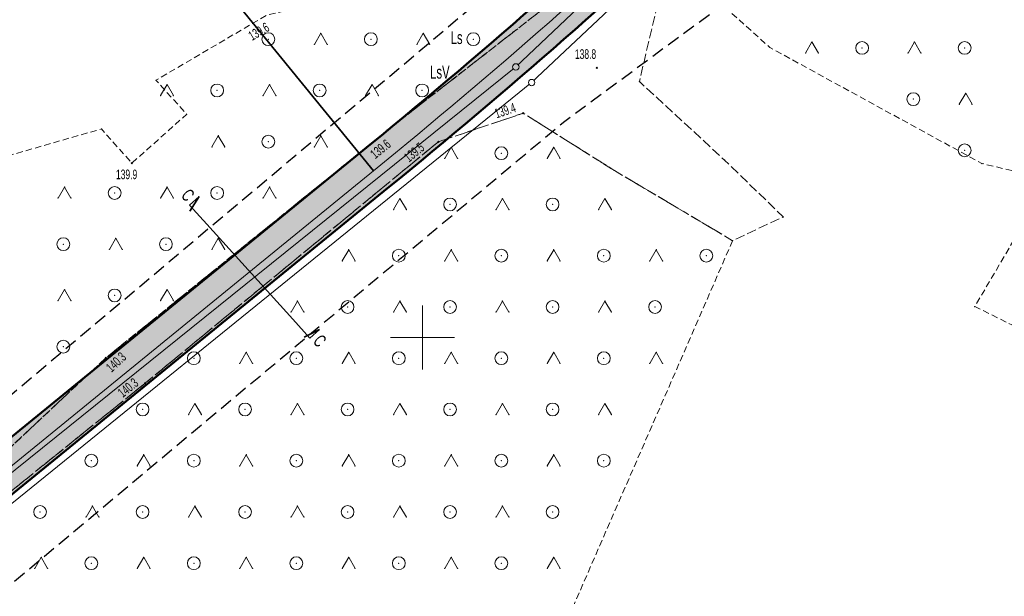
# Model space of a CAD drawing. Extents: x 6456700 to 6518119, y 5963420 to 5980059.
# Tile 247 of 256: x 6512437 to 6512514, y 5967329 to 5967374. Entities that reach past the tile are written whole.
import ezdxf
from ezdxf.enums import TextEntityAlignment as Align

# ---------------------------------------------------------------- set-up
doc = ezdxf.new("R2010")
doc.units = 0
doc.header["$MEASUREMENT"] = 0
doc.set_wipeout_variables(frame=1)
for name, pattern in [('L_0_04', [1.5, 1, -0.5]), ('L_0_52', [1, 0.75, -0.25]), ('L_0_5A', [0.75, 0.5, -0.25])]:
    doc.linetypes.add(name, pattern=pattern)
doc.layers.get('0').update_dxf_attribs({"color": 2, "linetype": 'CONTINUOUS', "lineweight": 5})
for name, color, linetype, lineweight in [('18mm Kreska ciągła', 7, 'CONTINUOUS', 18), ('203_punkt_graniczny', 7, 'CONTINUOUS', 18), ('209_oznaczenie_konturu_klasyfikacyjnego', 96, 'CONTINUOUS', 18), ('210_oznaczenie_konturu_uzytku_gruntowego', 96, 'CONTINUOUS', 18), ('219_dzialka_ewidencyjna', 7, 'CONTINUOUS', 18), ('35mm Ciągła', 7, 'CONTINUOUS', 35), ('50mm Kreska ciągła', 7, 'CONTINUOUS', 50), ('9mm Kreska ciągła', 252, 'CONTINUOUS', 9), ('jezdnia', 7, 'CONTINUOUS', 18), ('pikieta_naturalna', 7, 'CONTINUOUS', 18), ('pikieta_naturalna_Atr2', 7, 'CONTINUOUS', 18), ('siatka_krzyrzy', 7, 'CONTINUOUS', 18), ('teren_zalesiony', 7, 'CONTINUOUS', 18), ('Zakres', 7, 'CONTINUOUS', 18)]:
    doc.layers.add(name, color=color, linetype=linetype, lineweight=lineweight)
doc.styles.get("Standard").update_dxf_attribs({"font": 'txt', "width": 0.75})
doc.styles.add('Znaczniki', font='GOTHIC.TTF', dxfattribs={"width": 0.7})

# ---------------------------------------------------------------- blocks, each defined once
blk = doc.blocks.new('EGPG_S')
at = {"color": 0, "linetype": 'Continuous', "lineweight": 18}
blk.add_wipeout([(0, -0.5), (0.25, -0.43), (0.43, -0.25), (0.5, 0), (0.43, 0.25), (0.25, 0.43), (0, 0.5), (-0.25, 0.43), (-0.43, 0.25), (-0.5, 0), (-0.43, -0.25), (-0.25, -0.43)], dxfattribs=at)
blk.add_circle((0, 0), 0.5, dxfattribs=at)
blk = doc.blocks.new('mdcp_nowa')
at = {"layer": 'pikieta_naturalna', "linetype": 'Continuous', "lineweight": 18}
for points in [[(6495213.61, 5983820.995, 1), (6495213.61, 5983821.085, 1)], [(6495207.87, 5983817.455, 1), (6495207.87, 5983817.545, 1)], [(6495197.26, 5983816.125, 1), (6495197.26, 5983816.215, 1)], [(6495201.24, 5983815.225, 1), (6495201.24, 5983815.315, 1)], [(6495177.32, 5983813.555, 1), (6495177.32, 5983813.645, 1)], [(6495175.29, 5983798.355, 1), (6495175.29, 5983798.445, 1)], [(6495178.34, 5983796.365, 1), (6495178.34, 5983796.455, 1)]]:
    blk.add_hatch(color=18, dxfattribs=at).paths.add_polyline_path(points)
at = {"layer": '203_punkt_graniczny'}
for p in [(6495207.29, 5983821.11), (6495208.52, 5983819.89)]:
    blk.add_point(p, dxfattribs=at)
at = {"layer": '219_dzialka_ewidencyjna', "color": 3, "linetype": 'Continuous', "lineweight": 18, "flags": 128}
for points in [[(6495138.54, 5983714.78), (6495152.31, 5983776.9), (6495207.29, 5983821.11), (6495276.75, 5983886.9), (6495292.094, 5983926.484)], [(6495140.62, 5983714.82), (6495154.08, 5983775.81), (6495208.52, 5983819.89), (6495278.64, 5983885.86), (6495294.237, 5983926.265)]]:
    blk.add_lwpolyline(points, dxfattribs=at)
at = {"layer": 'jezdnia', "color": 7, "linetype": 'L_0_52', "lineweight": 18, "flags": 128}
blk.add_lwpolyline([(6495195.83, 5982978.97), (6495200.77, 5982990.52), (6495203.76, 5983005.28), (6495200.35, 5983025.82), (6495193.24, 5983036.29), (6495189.14, 5983049.6), (6495185.12, 5983067.8), (6495183.17, 5983077.08), (6495178.19, 5983089.73), (6495174.64, 5983098.86), (6495168.43, 5983115.09), (6495161.55, 5983133.83), (6495154.76, 5983147.58), (6495144.33, 5983166.27), (6495135.54, 5983182.13), (6495131.43, 5983212.99), (6495131.68, 5983233.26), (6495131.46, 5983243.99), (6495128.32, 5983280.81), (6495127.29, 5983298.52), (6495124.19, 5983336.19), (6495123.5, 5983344), (6495121.28, 5983367.92), (6495119.64, 5983396.13), (6495116.73, 5983412.76), (6495117.19, 5983441.35), (6495116.43, 5983457.42), (6495115.48, 5983476.53), (6495115.11, 5983482.62), (6495112.3, 5983484.4), (6495091.45, 5983481.81), (6495091.37, 5983484.19), (6495109.96, 5983486.92), (6495113.25, 5983490.41), (6495113.24, 5983503.43), (6495112.69, 5983521.82), (6495113.13, 5983545.8), (6495113.51, 5983566.95), (6495116.02, 5983585), (6495118.4, 5983609.28), (6495123.42, 5983650.06), (6495131.2, 5983686.54), (6495140.07, 5983719.72), (6495146.41, 5983753.33), (6495149.05, 5983763.24), (6495154.18, 5983776.85), (6495160.67, 5983784.68), (6495175.29, 5983798.4), (6495197.26, 5983816.17), (6495217.4, 5983831.86), (6495238.65, 5983846.53), (6495263.72, 5983869.02), (6495276.39, 5983884.8), (6495285.32, 5983901), (6495289.2, 5983910.41), (6495292.89, 5983924.2), (6495294.78, 5983930.12), (6495299.2, 5983944.93), (6495304.61, 5983964.52), (6495307.5, 5983979.46), (6495307.59, 5983992.22), (6495306.46, 5984009.09), (6495305.69, 5984028.3), (6495305.67, 5984038.17), (6495300.99, 5984057.07), (6495297.28, 5984082.3), (6495291.79, 5984107.54), (6495288.36, 5984130.45), (6495280.64, 5984151.56), (6495274.64, 5984171.22), (6495270.98, 5984181.26), (6495273.99, 5984181.03), (6495276.87, 5984171.8), (6495283.5, 5984152.14), (6495291.35, 5984131.82), (6495294.78, 5984110.77), (6495299.68, 5984081.31), (6495303.27, 5984060.79), (6495332.62, 5984062.58), (6495350.78, 5984065.69), (6495352.73, 5984070.57), (6495357.63, 5984062.1), (6495352.37, 5984062.87), (6495334.16, 5984059.86), (6495303.89, 5984056.79), (6495307.64, 5984045.46), (6495309.06, 5984037.47), (6495310.62, 5984029.01), (6495312.95, 5983997.49), (6495310.44, 5983991.82), (6495310.09, 5983979.31), (6495307.08, 5983963.82), (6495301.68, 5983944.67), (6495295.97, 5983923.79), (6495292.77, 5983913.71), (6495290.13, 5983906.38), (6495284.32, 5983893.37), (6495278.05, 5983883.04), (6495264.46, 5983865.44), (6495239.09, 5983842.69), (6495219.23, 5983829.73), (6495216.93, 5983819.97), (6495223.58, 5983813.84), (6495228.16, 5983809.41), (6495224.21, 5983807.55), (6495214.94, 5983813.05), (6495207.87, 5983817.5), (6495201.24, 5983815.27), (6495178.34, 5983796.41), (6495165.6, 5983786.15), (6495159.73, 5983777.73), (6495154.77, 5983771.17), (6495151.16, 5983759.97), (6495150.26, 5983749.93), (6495142.6, 5983719.51), (6495134.42, 5983684.95), (6495127.4, 5983650.76), (6495120.08, 5983602.2), (6495117.42, 5983578.29), (6495115.94, 5983567.9), (6495115.38, 5983544.13), (6495115.07, 5983520.98), (6495115.65, 5983504.52), (6495116.24, 5983490.91), (6495120.25, 5983487.29), (6495126.33, 5983487.84), (6495143.65, 5983489.58), (6495144.46, 5983486.94), (6495127.88, 5983485.15), (6495121.64, 5983482.36), (6495118.37, 5983476.22), (6495119.55, 5983458.22), (6495119.45, 5983441.1), (6495120.18, 5983413.18), (6495121.99, 5983405.13), (6495126.07, 5983403.29), (6495130.48, 5983403.23), (6495129.73, 5983399.77), (6495124.35, 5983396.96), (6495123.73, 5983368.04), (6495126.63, 5983336.2), (6495129.59, 5983298.85), (6495131.1, 5983280.79), (6495133, 5983262.8), (6495134.25, 5983243.51), (6495134.8, 5983233.03), (6495133.67, 5983213.6), (6495138.07, 5983181.73), (6495146.27, 5983167.62), (6495157.18, 5983147.99), (6495163.68, 5983134.39), (6495170.96, 5983115.51), (6495175.46, 5983104.48), (6495181.17, 5983100.74), (6495199.93, 5983101.55), (6495199.17, 5983099.07), (6495182.34, 5983097.53), (6495180.35, 5983094.32), (6495185.39, 5983081.2), (6495192.07, 5983052.44), (6495195.58, 5983038.04), (6495198.53, 5983033.23), (6495203.76, 5983025.83), (6495206.13, 5983003.89), (6495202.54, 5982989.27), (6495201.18, 5982984.38), (6495199.22, 5982977.33), (6495199.31, 5982965.37), (6495200.17, 5982948.62), (6495203.01, 5982926.24), (6495205.43, 5982907.13), (6495210.02, 5982873.53), (6495214.31, 5982847.66), (6495217.75, 5982836.69), (6495222.16, 5982822), (6495228.36, 5982806.97), (6495230.37, 5982804.25), (6495235.28, 5982800.03), (6495240.12, 5982797.03), (6495226.36, 5982801.25), (6495225.42, 5982799.59), (6495224.16, 5982791.52), (6495222.71, 5982778.54), (6495222.21, 5982760.62), (6495221.26, 5982748.78), (6495217.72, 5982722.5), (6495220.89, 5982699.43), (6495222.63, 5982688.01), (6495226.82, 5982681.43), (6495232.44, 5982678.09), (6495238.57, 5982677.74), (6495238.58, 5982674.2), (6495234.94, 5982674.18), (6495222.7, 5982675.95), (6495211.13, 5982675.67), (6495203.44, 5982672.24), (6495190.56, 5982660.85), (6495183.64, 5982651.87), (6495180.18, 5982645.51), (6495176.56, 5982638.14), (6495173.06, 5982629.9), (6495169.79, 5982622.28), (6495168.95, 5982621.1), (6495167.1, 5982622.09), (6495169.54, 5982629.99), (6495175.88, 5982643.52), (6495181.21, 5982652.88), (6495188.25, 5982661.9), (6495200.25, 5982673.34), (6495211.64, 5982680.53), (6495218.14, 5982692.06), (6495218.39, 5982699.72), (6495215.1, 5982723.62), (6495216.08, 5982729.8), (6495218.41, 5982743.49), (6495220.09, 5982761.04), (6495220.41, 5982779.3), (6495221.74, 5982791.03), (6495222.5, 5982799.07), (6495220.92, 5982803.86), (6495210.51, 5982812.59), (6495206.38, 5982817.94), (6495202.5, 5982823.86), (6495197.41, 5982834.99), (6495191.07, 5982840.79), (6495178.96, 5982851.25), (6495180.72, 5982852.83), (6495192.33, 5982842.82), (6495193.9, 5982841.49), (6495196.29, 5982839.47), (6495200.7, 5982838.43), (6495206.86, 5982825.62), (6495210.11, 5982820.87), (6495214.26, 5982814.71), (6495221.36, 5982809.09), (6495224.36, 5982806.84), (6495223.38, 5982810.9), (6495218.5, 5982823.84), (6495214.57, 5982836.22), (6495211.53, 5982847.15), (6495206.8, 5982872.08), (6495202.64, 5982906.51), (6495199.04, 5982926.21), (6495196.67, 5982948.55), (6495195.68, 5982964.58)], close=True, dxfattribs=at)
at = {"layer": 'jezdnia'}
for p in [(6495216.93, 5983819.97), (6495207.87, 5983817.5), (6495197.26, 5983816.17), (6495201.24, 5983815.27), (6495223.58, 5983813.84), (6495214.94, 5983813.05), (6495228.16, 5983809.41), (6495224.21, 5983807.55), (6495175.29, 5983798.4), (6495178.34, 5983796.41)]:
    blk.add_point(p, dxfattribs=at)
at = {"layer": 'pikieta_naturalna', "color": 7, "linetype": 'Continuous', "lineweight": 18}
for centre in [(6495213.61, 5983821.04), (6495207.87, 5983817.5), (6495197.26, 5983816.17), (6495201.24, 5983815.27), (6495177.32, 5983813.6), (6495175.29, 5983798.4), (6495178.34, 5983796.41)]:
    blk.add_circle(centre, 0.045, dxfattribs=at)
at = {"layer": 'pikieta_naturalna'}
for p in [(6495213.61, 5983821.04), (6495207.87, 5983817.5), (6495197.26, 5983816.17), (6495201.24, 5983815.27), (6495177.32, 5983813.6), (6495175.29, 5983798.4), (6495178.34, 5983796.41)]:
    blk.add_point(p, dxfattribs=at)
at = {"layer": 'siatka_krzyrzy', "linetype": 'Continuous', "lineweight": 18, "flags": 128}
for points in [[(6495200, 5983797.5), (6495200, 5983802.5)], [(6495197.5, 5983800), (6495202.5, 5983800)]]:
    blk.add_lwpolyline(points, dxfattribs=at)
at = {"layer": 'teren_zalesiony', "color": 7, "linetype": 'L_0_5A', "lineweight": 18, "flags": 128}
for points in [[(6495290.13, 5983906.38), (6495294.88, 5983913.69), (6495303.84, 5983944.18), (6495309.42, 5983961.52), (6495315.18, 5983978.53), (6495314.78, 5983991.53), (6495312.95, 5983997.49), (6495310.62, 5984029.01), (6495312.03, 5984037.68), (6495307.64, 5984045.46), (6495303.89, 5984056.79), (6495334.16, 5984059.86), (6495352.37, 5984062.87), (6495357.63, 5984062.1), (6495334.25, 5983938.86), (6495311.94, 5983878.1), (6495284.53, 5983847.65), (6495262.9, 5983817.95), (6495257.03, 5983795.51), (6495243.11, 5983802.41), (6495248.94, 5983812.34), (6495243.67, 5983813.57), (6495227.11, 5983822.63), (6495219.23, 5983829.73), (6495239.09, 5983842.69), (6495264.46, 5983865.44), (6495278.05, 5983883.04), (6495284.32, 5983893.37)], [(6495091.37, 5983484.19), (6495086.18, 5983506.1), (6495084.89, 5983526.01), (6495107.33, 5983728.35), (6495127.82, 5983771.52), (6495138.38, 5983790.26), (6495151.08, 5983809.39), (6495174.94, 5983816.27), (6495177.32, 5983813.6), (6495181.6, 5983817.42), (6495179.2, 5983820.07), (6495187.87, 5983825.17), (6495217.4, 5983831.86), (6495197.26, 5983816.17), (6495175.29, 5983798.4), (6495160.67, 5983784.68), (6495154.18, 5983776.85), (6495149.95, 5983769.63), (6495149.05, 5983763.24), (6495146.41, 5983753.33), (6495140.07, 5983719.72), (6495131.2, 5983686.54), (6495123.42, 5983650.06), (6495118.4, 5983609.28), (6495116.02, 5983585), (6495113.51, 5983566.95), (6495113.13, 5983545.8), (6495112.69, 5983521.82), (6495113.24, 5983503.43), (6495113.25, 5983490.41), (6495109.96, 5983486.92)], [(6495126.33, 5983487.84), (6495120.25, 5983487.29), (6495116.24, 5983490.91), (6495115.65, 5983504.52), (6495115.07, 5983520.98), (6495115.38, 5983544.13), (6495115.94, 5983567.9), (6495117.42, 5983578.29), (6495120.08, 5983602.2), (6495127.4, 5983650.76), (6495134.42, 5983684.95), (6495142.6, 5983719.51), (6495150.26, 5983749.93), (6495151.16, 5983759.97), (6495156.38, 5983769.03), (6495159.73, 5983777.73), (6495165.6, 5983786.15), (6495178.34, 5983796.41), (6495201.24, 5983815.27), (6495207.87, 5983817.5), (6495214.94, 5983813.05), (6495224.21, 5983807.55), (6495206.66, 5983767.28), (6495174.96, 5983687.08), (6495148.49, 5983563.77), (6495147.97, 5983534.63), (6495143.65, 5983489.58)]]:
    blk.add_lwpolyline(points, close=True, dxfattribs=at)
at = {"layer": 'teren_zalesiony', "color": 7, "linetype": 'Continuous', "lineweight": 18, "flags": 128}
for points in [[(6495191.563, 5983822.873), (6495192.063, 5983823.739)], [(6495192.063, 5983823.739), (6495192.563, 5983822.873)], [(6495199.563, 5983822.873), (6495200.063, 5983823.739)], [(6495200.063, 5983823.739), (6495200.563, 5983822.873)], [(6495229.903, 5983822.193), (6495230.403, 5983823.059)], [(6495230.403, 5983823.059), (6495230.903, 5983822.193)], [(6495237.903, 5983822.193), (6495238.403, 5983823.059)], [(6495238.403, 5983823.059), (6495238.903, 5983822.193)], [(6495179.563, 5983818.873), (6495180.063, 5983819.739)], [(6495180.063, 5983819.739), (6495180.563, 5983818.873)], [(6495187.563, 5983818.873), (6495188.063, 5983819.739)], [(6495188.063, 5983819.739), (6495188.563, 5983818.873)], [(6495195.563, 5983818.873), (6495196.063, 5983819.739)], [(6495196.063, 5983819.739), (6495196.563, 5983818.873)], [(6495241.903, 5983818.193), (6495242.403, 5983819.059)], [(6495242.403, 5983819.059), (6495242.903, 5983818.193)], [(6495183.563, 5983814.873), (6495184.063, 5983815.739)], [(6495184.063, 5983815.739), (6495184.563, 5983814.873)], [(6495191.563, 5983814.873), (6495192.063, 5983815.739)], [(6495192.063, 5983815.739), (6495192.563, 5983814.873)], [(6495201.743, 5983813.973), (6495202.243, 5983814.839)], [(6495202.243, 5983814.839), (6495202.743, 5983813.973)], [(6495209.743, 5983813.973), (6495210.243, 5983814.839)], [(6495210.243, 5983814.839), (6495210.743, 5983813.973)], [(6495171.563, 5983810.873), (6495172.063, 5983811.739)], [(6495172.063, 5983811.739), (6495172.563, 5983810.873)], [(6495179.563, 5983810.873), (6495180.063, 5983811.739)], [(6495180.063, 5983811.739), (6495180.563, 5983810.873)], [(6495187.563, 5983810.873), (6495188.063, 5983811.739)], [(6495188.063, 5983811.739), (6495188.563, 5983810.873)], [(6495197.743, 5983809.973), (6495198.243, 5983810.839)], [(6495198.243, 5983810.839), (6495198.743, 5983809.973)], [(6495205.743, 5983809.973), (6495206.243, 5983810.839)], [(6495206.243, 5983810.839), (6495206.743, 5983809.973)], [(6495213.743, 5983809.973), (6495214.243, 5983810.839)], [(6495214.243, 5983810.839), (6495214.743, 5983809.973)], [(6495175.563, 5983806.873), (6495176.063, 5983807.739)], [(6495176.063, 5983807.739), (6495176.563, 5983806.873)], [(6495183.563, 5983806.873), (6495184.063, 5983807.739)], [(6495184.063, 5983807.739), (6495184.563, 5983806.873)], [(6495193.743, 5983805.973), (6495194.243, 5983806.839)], [(6495194.243, 5983806.839), (6495194.743, 5983805.973)], [(6495201.743, 5983805.973), (6495202.243, 5983806.839)], [(6495202.243, 5983806.839), (6495202.743, 5983805.973)], [(6495209.743, 5983805.973), (6495210.243, 5983806.839)], [(6495210.243, 5983806.839), (6495210.743, 5983805.973)], [(6495217.743, 5983805.973), (6495218.243, 5983806.839)], [(6495218.243, 5983806.839), (6495218.743, 5983805.973)], [(6495171.563, 5983802.873), (6495172.063, 5983803.739)], [(6495172.063, 5983803.739), (6495172.563, 5983802.873)], [(6495179.563, 5983802.873), (6495180.063, 5983803.739)], [(6495180.063, 5983803.739), (6495180.563, 5983802.873)], [(6495189.743, 5983801.973), (6495190.243, 5983802.839)], [(6495190.243, 5983802.839), (6495190.743, 5983801.973)], [(6495197.743, 5983801.973), (6495198.243, 5983802.839)], [(6495198.243, 5983802.839), (6495198.743, 5983801.973)], [(6495205.743, 5983801.973), (6495206.243, 5983802.839)], [(6495206.243, 5983802.839), (6495206.743, 5983801.973)], [(6495213.743, 5983801.973), (6495214.243, 5983802.839)], [(6495214.243, 5983802.839), (6495214.743, 5983801.973)], [(6495185.743, 5983797.973), (6495186.243, 5983798.839)], [(6495186.243, 5983798.839), (6495186.743, 5983797.973)], [(6495193.743, 5983797.973), (6495194.243, 5983798.839)], [(6495194.243, 5983798.839), (6495194.743, 5983797.973)], [(6495201.743, 5983797.973), (6495202.243, 5983798.839)], [(6495202.243, 5983798.839), (6495202.743, 5983797.973)], [(6495209.743, 5983797.973), (6495210.243, 5983798.839)], [(6495210.243, 5983798.839), (6495210.743, 5983797.973)], [(6495217.743, 5983797.973), (6495218.243, 5983798.839)], [(6495218.243, 5983798.839), (6495218.743, 5983797.973)], [(6495181.743, 5983793.973), (6495182.243, 5983794.839)], [(6495182.243, 5983794.839), (6495182.743, 5983793.973)], [(6495189.743, 5983793.973), (6495190.243, 5983794.839)], [(6495190.243, 5983794.839), (6495190.743, 5983793.973)], [(6495197.743, 5983793.973), (6495198.243, 5983794.839)], [(6495198.243, 5983794.839), (6495198.743, 5983793.973)], [(6495205.743, 5983793.973), (6495206.243, 5983794.839)], [(6495206.243, 5983794.839), (6495206.743, 5983793.973)], [(6495213.743, 5983793.973), (6495214.243, 5983794.839)], [(6495214.243, 5983794.839), (6495214.743, 5983793.973)], [(6495177.743, 5983789.973), (6495178.243, 5983790.839)], [(6495178.243, 5983790.839), (6495178.743, 5983789.973)], [(6495185.743, 5983789.973), (6495186.243, 5983790.839)], [(6495186.243, 5983790.839), (6495186.743, 5983789.973)], [(6495193.743, 5983789.973), (6495194.243, 5983790.839)], [(6495194.243, 5983790.839), (6495194.743, 5983789.973)], [(6495201.743, 5983789.973), (6495202.243, 5983790.839)], [(6495202.243, 5983790.839), (6495202.743, 5983789.973)], [(6495209.743, 5983789.973), (6495210.243, 5983790.839)], [(6495210.243, 5983790.839), (6495210.743, 5983789.973)], [(6495173.743, 5983785.973), (6495174.243, 5983786.839)], [(6495174.243, 5983786.839), (6495174.743, 5983785.973)], [(6495181.743, 5983785.973), (6495182.243, 5983786.839)], [(6495182.243, 5983786.839), (6495182.743, 5983785.973)], [(6495189.743, 5983785.973), (6495190.243, 5983786.839)], [(6495190.243, 5983786.839), (6495190.743, 5983785.973)], [(6495197.743, 5983785.973), (6495198.243, 5983786.839)], [(6495198.243, 5983786.839), (6495198.743, 5983785.973)], [(6495205.743, 5983785.973), (6495206.243, 5983786.839)], [(6495206.243, 5983786.839), (6495206.743, 5983785.973)], [(6495169.743, 5983781.973), (6495170.243, 5983782.839)], [(6495170.243, 5983782.839), (6495170.743, 5983781.973)], [(6495177.743, 5983781.973), (6495178.243, 5983782.839)], [(6495178.243, 5983782.839), (6495178.743, 5983781.973)], [(6495185.743, 5983781.973), (6495186.243, 5983782.839)], [(6495186.243, 5983782.839), (6495186.743, 5983781.973)], [(6495193.743, 5983781.973), (6495194.243, 5983782.839)], [(6495194.243, 5983782.839), (6495194.743, 5983781.973)], [(6495201.743, 5983781.973), (6495202.243, 5983782.839)], [(6495202.243, 5983782.839), (6495202.743, 5983781.973)], [(6495209.743, 5983781.973), (6495210.243, 5983782.839)], [(6495210.243, 5983782.839), (6495210.743, 5983781.973)]]:
    blk.add_lwpolyline(points, dxfattribs=at)
at = {"layer": 'teren_zalesiony', "color": 7, "linetype": 'Continuous', "lineweight": 18}
for centre in [(6495187.976, 5983823.276), (6495195.976, 5983823.276), (6495203.976, 5983823.276), (6495234.316, 5983822.596), (6495242.316, 5983822.596), (6495183.976, 5983819.276), (6495191.976, 5983819.276), (6495199.976, 5983819.276), (6495238.316, 5983818.596), (6495187.976, 5983815.276), (6495206.156, 5983814.376), (6495242.316, 5983814.596), (6495175.976, 5983811.276), (6495183.976, 5983811.276), (6495202.156, 5983810.376), (6495210.156, 5983810.376), (6495171.976, 5983807.276), (6495179.976, 5983807.276), (6495198.156, 5983806.376), (6495206.156, 5983806.376), (6495214.156, 5983806.376), (6495222.156, 5983806.376), (6495175.976, 5983803.276), (6495194.156, 5983802.376), (6495202.156, 5983802.376), (6495210.156, 5983802.376), (6495218.156, 5983802.376), (6495171.976, 5983799.276), (6495182.156, 5983798.376), (6495190.156, 5983798.376), (6495198.156, 5983798.376), (6495206.156, 5983798.376), (6495214.156, 5983798.376), (6495178.156, 5983794.376), (6495186.156, 5983794.376), (6495194.156, 5983794.376), (6495202.156, 5983794.376), (6495210.156, 5983794.376), (6495174.156, 5983790.376), (6495182.156, 5983790.376), (6495190.156, 5983790.376), (6495198.156, 5983790.376), (6495206.156, 5983790.376), (6495214.156, 5983790.376), (6495170.156, 5983786.376), (6495178.156, 5983786.376), (6495186.156, 5983786.376), (6495194.156, 5983786.376), (6495202.156, 5983786.376), (6495210.156, 5983786.376), (6495174.156, 5983782.376), (6495182.156, 5983782.376), (6495190.156, 5983782.376), (6495198.156, 5983782.376), (6495206.156, 5983782.376)]:
    blk.add_circle(centre, 0.5, dxfattribs=at)
at = {"layer": 'teren_zalesiony'}
for p in [(6495192.063, 5983823.739), (6495192.063, 5983823.739), (6495200.063, 5983823.739), (6495200.063, 5983823.739), (6495187.976, 5983823.276), (6495191.563, 5983822.873), (6495192.563, 5983822.873), (6495195.976, 5983823.276), (6495199.563, 5983822.873), (6495200.563, 5983822.873), (6495203.976, 5983823.276), (6495230.403, 5983823.059), (6495230.403, 5983823.059), (6495238.403, 5983823.059), (6495238.403, 5983823.059), (6495227.11, 5983822.63), (6495229.903, 5983822.193), (6495230.903, 5983822.193), (6495234.316, 5983822.596), (6495237.903, 5983822.193), (6495238.903, 5983822.193), (6495242.316, 5983822.596), (6495179.2, 5983820.07), (6495180.063, 5983819.739), (6495180.063, 5983819.739), (6495188.063, 5983819.739), (6495188.063, 5983819.739), (6495196.063, 5983819.739), (6495196.063, 5983819.739), (6495183.976, 5983819.276), (6495191.976, 5983819.276), (6495199.976, 5983819.276), (6495242.403, 5983819.059), (6495242.403, 5983819.059), (6495179.563, 5983818.873), (6495180.563, 5983818.873), (6495187.563, 5983818.873), (6495188.563, 5983818.873), (6495195.563, 5983818.873), (6495196.563, 5983818.873), (6495238.316, 5983818.596), (6495241.903, 5983818.193), (6495242.903, 5983818.193), (6495181.6, 5983817.42), (6495207.87, 5983817.5), (6495174.94, 5983816.27), (6495197.26, 5983816.17), (6495184.063, 5983815.739), (6495184.063, 5983815.739), (6495187.976, 5983815.276), (6495192.063, 5983815.739), (6495192.063, 5983815.739), (6495201.24, 5983815.27), (6495183.563, 5983814.873), (6495184.563, 5983814.873), (6495191.563, 5983814.873), (6495192.563, 5983814.873), (6495202.243, 5983814.839), (6495202.243, 5983814.839), (6495206.156, 5983814.376), (6495210.243, 5983814.839), (6495210.243, 5983814.839), (6495242.316, 5983814.596), (6495177.32, 5983813.6), (6495201.743, 5983813.973), (6495202.743, 5983813.973), (6495209.743, 5983813.973), (6495210.743, 5983813.973), (6495214.94, 5983813.05), (6495243.67, 5983813.57), (6495172.063, 5983811.739), (6495172.063, 5983811.739), (6495175.976, 5983811.276), (6495180.063, 5983811.739), (6495180.063, 5983811.739), (6495183.976, 5983811.276), (6495188.063, 5983811.739), (6495188.063, 5983811.739), (6495171.563, 5983810.873), (6495172.563, 5983810.873), (6495179.563, 5983810.873), (6495180.563, 5983810.873), (6495187.563, 5983810.873), (6495188.563, 5983810.873), (6495198.243, 5983810.839), (6495198.243, 5983810.839), (6495206.243, 5983810.839), (6495206.243, 5983810.839), (6495214.243, 5983810.839), (6495214.243, 5983810.839), (6495197.743, 5983809.973), (6495198.743, 5983809.973), (6495202.156, 5983810.376), (6495205.743, 5983809.973), (6495206.743, 5983809.973), (6495210.156, 5983810.376), (6495213.743, 5983809.973), (6495214.743, 5983809.973), (6495176.063, 5983807.739), (6495176.063, 5983807.739), (6495184.063, 5983807.739), (6495184.063, 5983807.739), (6495224.21, 5983807.55), (6495171.976, 5983807.276), (6495175.563, 5983806.873), (6495176.563, 5983806.873), (6495179.976, 5983807.276), (6495183.563, 5983806.873), (6495184.563, 5983806.873), (6495194.243, 5983806.839), (6495194.243, 5983806.839), (6495202.243, 5983806.839), (6495202.243, 5983806.839), (6495210.243, 5983806.839), (6495210.243, 5983806.839), (6495218.243, 5983806.839), (6495218.243, 5983806.839), (6495193.743, 5983805.973), (6495194.743, 5983805.973), (6495198.156, 5983806.376), (6495201.743, 5983805.973), (6495202.743, 5983805.973), (6495206.156, 5983806.376), (6495209.743, 5983805.973), (6495210.743, 5983805.973), (6495214.156, 5983806.376), (6495217.743, 5983805.973), (6495218.743, 5983805.973), (6495222.156, 5983806.376), (6495172.063, 5983803.739), (6495172.063, 5983803.739), (6495180.063, 5983803.739), (6495180.063, 5983803.739), (6495171.563, 5983802.873), (6495172.563, 5983802.873), (6495175.976, 5983803.276), (6495179.563, 5983802.873), (6495180.563, 5983802.873), (6495190.243, 5983802.839), (6495190.243, 5983802.839), (6495198.243, 5983802.839), (6495198.243, 5983802.839), (6495206.243, 5983802.839), (6495206.243, 5983802.839), (6495214.243, 5983802.839), (6495214.243, 5983802.839), (6495194.156, 5983802.376), (6495202.156, 5983802.376), (6495210.156, 5983802.376), (6495218.156, 5983802.376), (6495243.11, 5983802.41), (6495189.743, 5983801.973), (6495190.743, 5983801.973), (6495197.743, 5983801.973), (6495198.743, 5983801.973), (6495205.743, 5983801.973), (6495206.743, 5983801.973), (6495213.743, 5983801.973), (6495214.743, 5983801.973), (6495171.976, 5983799.276), (6495175.29, 5983798.4), (6495182.156, 5983798.376), (6495186.243, 5983798.839), (6495186.243, 5983798.839), (6495190.156, 5983798.376), (6495194.243, 5983798.839), (6495194.243, 5983798.839), (6495198.156, 5983798.376), (6495202.243, 5983798.839), (6495202.243, 5983798.839), (6495206.156, 5983798.376), (6495210.243, 5983798.839), (6495210.243, 5983798.839), (6495214.156, 5983798.376), (6495218.243, 5983798.839), (6495218.243, 5983798.839), (6495185.743, 5983797.973), (6495186.743, 5983797.973), (6495193.743, 5983797.973), (6495194.743, 5983797.973), (6495201.743, 5983797.973), (6495202.743, 5983797.973), (6495209.743, 5983797.973), (6495210.743, 5983797.973), (6495217.743, 5983797.973), (6495218.743, 5983797.973), (6495178.34, 5983796.41), (6495178.156, 5983794.376), (6495182.243, 5983794.839), (6495182.243, 5983794.839), (6495186.156, 5983794.376), (6495190.243, 5983794.839), (6495190.243, 5983794.839), (6495194.156, 5983794.376), (6495198.243, 5983794.839), (6495198.243, 5983794.839), (6495202.156, 5983794.376), (6495206.243, 5983794.839), (6495206.243, 5983794.839), (6495210.156, 5983794.376), (6495214.243, 5983794.839), (6495214.243, 5983794.839), (6495181.743, 5983793.973), (6495182.743, 5983793.973), (6495189.743, 5983793.973), (6495190.743, 5983793.973), (6495197.743, 5983793.973), (6495198.743, 5983793.973), (6495205.743, 5983793.973), (6495206.743, 5983793.973), (6495213.743, 5983793.973), (6495214.743, 5983793.973), (6495178.243, 5983790.839), (6495178.243, 5983790.839), (6495186.243, 5983790.839), (6495186.243, 5983790.839), (6495194.243, 5983790.839), (6495194.243, 5983790.839), (6495202.243, 5983790.839), (6495202.243, 5983790.839), (6495210.243, 5983790.839), (6495210.243, 5983790.839), (6495174.156, 5983790.376), (6495177.743, 5983789.973), (6495178.743, 5983789.973), (6495182.156, 5983790.376), (6495185.743, 5983789.973), (6495186.743, 5983789.973), (6495190.156, 5983790.376), (6495193.743, 5983789.973), (6495194.743, 5983789.973), (6495198.156, 5983790.376), (6495201.743, 5983789.973), (6495202.743, 5983789.973), (6495206.156, 5983790.376), (6495209.743, 5983789.973), (6495210.743, 5983789.973), (6495214.156, 5983790.376), (6495174.243, 5983786.839), (6495174.243, 5983786.839), (6495182.243, 5983786.839), (6495182.243, 5983786.839), (6495190.243, 5983786.839), (6495190.243, 5983786.839), (6495198.243, 5983786.839), (6495198.243, 5983786.839), (6495206.243, 5983786.839), (6495206.243, 5983786.839), (6495170.156, 5983786.376), (6495173.743, 5983785.973), (6495174.743, 5983785.973), (6495178.156, 5983786.376), (6495181.743, 5983785.973), (6495182.743, 5983785.973), (6495186.156, 5983786.376), (6495189.743, 5983785.973), (6495190.743, 5983785.973), (6495194.156, 5983786.376), (6495197.743, 5983785.973), (6495198.743, 5983785.973), (6495202.156, 5983786.376), (6495205.743, 5983785.973), (6495206.743, 5983785.973), (6495210.156, 5983786.376), (6495170.243, 5983782.839), (6495170.243, 5983782.839), (6495178.243, 5983782.839), (6495178.243, 5983782.839), (6495186.243, 5983782.839), (6495186.243, 5983782.839), (6495194.243, 5983782.839), (6495194.243, 5983782.839), (6495202.243, 5983782.839), (6495202.243, 5983782.839), (6495210.243, 5983782.839), (6495210.243, 5983782.839), (6495174.156, 5983782.376), (6495182.156, 5983782.376), (6495190.156, 5983782.376), (6495198.156, 5983782.376), (6495206.156, 5983782.376), (6495169.743, 5983781.973), (6495170.743, 5983781.973), (6495177.743, 5983781.973), (6495178.743, 5983781.973), (6495185.743, 5983781.973), (6495186.743, 5983781.973), (6495193.743, 5983781.973), (6495194.743, 5983781.973), (6495201.743, 5983781.973), (6495202.743, 5983781.973), (6495209.743, 5983781.973), (6495210.743, 5983781.973)]:
    blk.add_point(p, dxfattribs=at)
at = {"layer": 'Zakres', "linetype": 'L_0_04', "lineweight": 25, "flags": 128}
blk.add_lwpolyline([(6495113.77, 5985050.22), (6495121.12, 5984877.07), (6495125.76, 5984757.87), (6495129.89, 5984649.81), (6495141.08, 5984611.3), (6495145.77, 5984544.53), (6495147.36, 5984487.27), (6495157.22, 5984392.07), (6495162.95, 5984387.45), (6495180.24, 5984384.16), (6495229.5, 5984386.61), (6495251.65, 5984373.41), (6495258.77, 5984357.12), (6495255.44, 5984330.44), (6495250.77, 5984304.39), (6495252.21, 5984282.78), (6495255.46, 5984256.45), (6495254.94, 5984238.25), (6495266.4, 5984211), (6495277.24, 5984182.33), (6495294.2, 5984133.19), (6495300.94, 5984095.37), (6495313.24, 5984037.69), (6495317.44, 5983978.18), (6495300.35, 5983922.18), (6495282.35, 5983883.38), (6495266.21, 5983862.23), (6495242.03, 5983839.67), (6495211.11, 5983816.86), (6495158.26, 5983772.66), (6495130.6, 5983651.16), (6495116.31, 5983543.43), (6495129.51, 5983346.73), (6495134.58, 5983264.71), (6495139.64, 5983186.97), (6495193.25, 5983077.94), (6495199.2, 5983041.97), (6495206.23, 5983026), (6495208.96, 5983004.88), (6495202.27, 5982979.48), (6495202.42, 5982950.13), (6495209.35, 5982897.38), (6495215.97, 5982850.34), (6495228.6, 5982809.97), (6495226.85, 5982778.82), (6495225.04, 5982750.56), (6495220.26, 5982723.37), (6495226.54, 5982679.97), (6495206.06, 5982669.48), (6495192.68, 5982657.71), (6495184.57, 5982648.65), (6495174.78, 5982624.58), (6495164.23, 5982604.61), (6495150.7, 5982588.3), (6495137.69, 5982582.43), (6495118.26, 5982573.75), (6495100.35, 5982558.42), (6495090.36, 5982544.99), (6495075.87, 5982519.06), (6495060.83, 5982499.68), (6495049.41, 5982485.49), (6495035.07, 5982459.7), (6495006.7, 5982406.64), (6494980.89, 5982351.84), (6494944.35, 5982293.29), (6494925.72, 5982250.11), (6494905.2, 5982190.37), (6494898.43, 5982153.5), (6494879.51, 5982063.89), (6494864.14, 5981992.66), (6494816.93, 5981768.61), (6494777.79, 5981577.7), (6494739.84, 5981394.72), (6494718.65, 5981297.89), (6494716.45, 5981237.31), (6494738.62, 5981208.21), (6494776.48, 5981173.06), (6494817.16, 5981137.44), (6494847.63, 5981109.8), (6494877.39, 5981077.08), (6494912.75, 5981030.55), (6494916.06, 5981014.71), (6494903.86, 5980957.01), (6494916.13, 5980953.51), (6494892.32, 5980927.59), (6494850.7, 5980858.8), (6494806.81, 5980779.89), (6494785.1, 5980753.49), (6494715.22, 5980723.29), (6494679.96, 5980686.78), (6494651.35, 5980651.29), (6494549.14, 5980683.24), (6494511.84, 5980659.66), (6494443.61, 5980630.33), (6494428.78, 5980598.6), (6494431.58, 5980579.46), (6494420.56, 5980549.76), (6494416.45, 5980528.2), (6494403.86, 5980507.16), (6494388.89, 5980482.96), (6494365.32, 5980407.99), (6494335.67, 5980315.15), (6494332.29, 5980297.41), (6494335.1, 5980278.18), (6494347.25, 5980254.84), (6494336.79, 5980250.09), (6494300.04, 5980271.34), (6494320.8, 5980301.43), (6494336.81, 5980349.17), (6494344.85, 5980380.92), (6494360.85, 5980437.13), (6494374.18, 5980476.38), (6494386.14, 5980498.84), (6494403.02, 5980528.52), (6494411.33, 5980563.19), (6494420.84, 5980586.25), (6494420.25, 5980601.11), (6494434.95, 5980635.94), (6494446.75, 5980644.99), (6494465.77, 5980647.27), (6494513.02, 5980669.46), (6494507.85, 5980679.68), (6494547.89, 5980705.83), (6494570.06, 5980691.34), (6494636.17, 5980669.05), (6494706.14, 5980756.86), (6494742.78, 5980772.58), (6494798.53, 5980814.27), (6494826.12, 5980867.97), (6494849.57, 5980908.6), (6494845.35, 5980942.01), (6494853.94, 5980970.83), (6494891.08, 5980960.54), (6494890.11, 5980965.73), (6494903.94, 5981025.69), (6494869.98, 5981070.3), (6494770.97, 5981160.58), (6494728.18, 5981200.64), (6494706.13, 5981229.56), (6494707.94, 5981299.75), (6494728.84, 5981398.1), (6494767.06, 5981580.19), (6494806.17, 5981770.55), (6494854.36, 5981994.76), (6494869.73, 5982065.97), (6494888.61, 5982155.44), (6494891.67, 5982173.95), (6494895.82, 5982197.45), (6494916.38, 5982253.72), (6494935.47, 5982297.95), (6494954.97, 5982331.67), (6494972.09, 5982356.64), (6494997.76, 5982411.14), (6495026.29, 5982464.48), (6495041.09, 5982491.09), (6495052.99, 5982505.88), (6495067.51, 5982524.6), (6495081.94, 5982550.43), (6495092.99, 5982565.28), (6495112.86, 5982582.29), (6495133.59, 5982591.55), (6495144.48, 5982596.46), (6495155.87, 5982610.19), (6495165.7, 5982628.8), (6495175.96, 5982654.03), (6495185.62, 5982664.83), (6495200.4, 5982677.82), (6495212.49, 5982688.04), (6495209.64, 5982723.43), (6495215.22, 5982750.57), (6495216.87, 5982779.54), (6495218.31, 5982809.31), (6495206.86, 5982847.92), (6495199.44, 5982894.74), (6495192.11, 5982948.71), (6495190.16, 5982979.24), (6495183.47, 5983075.16), (6495129.79, 5983184.34), (6495124.6, 5983264.07), (6495119.53, 5983346.09), (6495106.27, 5983543.75), (6495120.74, 5983652.9), (6495148.75, 5983779.42), (6495204.15, 5983826.04), (6495273.41, 5983889.36), (6495288.53, 5983927.42), (6495300.83, 5983964.69), (6495303.91, 5983980.14), (6495301.32, 5984039.55), (6495291.1, 5984093.63), (6495284.5, 5984130.67), (6495267.84, 5984178.93), (6495257.12, 5984207.3), (6495244.96, 5984236.19), (6495244.79, 5984255.42), (6495242.25, 5984281.97), (6495240.71, 5984304.95), (6495245.55, 5984331.94), (6495248.51, 5984355.64), (6495243.77, 5984366.47), (6495226.98, 5984376.47), (6495179.54, 5984374.12), (6495158.61, 5984378.09), (6495147.7, 5984386.91), (6495137.38, 5984486.61), (6495135.78, 5984544.04), (6495131.18, 5984609.54), (6495119.95, 5984648.2), (6495115.76, 5984757.49), (6495111.12, 5984876.67), (6495103.73, 5985050.93), (6495109.36, 5985081.73), (6495120.41, 5985085.88)], close=True, dxfattribs=at)
at = {"layer": 'Zakres'}
blk.add_point((6495211.11, 5983816.86), dxfattribs=at)
at = {"layer": '209_oznaczenie_konturu_klasyfikacyjnego', "lineweight": 20, "width": 0.66}
blk.add_text('LsV', height=1, dxfattribs=at).set_placement((6495200.6, 5983821.2), align=Align.TOP_LEFT)
at = {"layer": '210_oznaczenie_konturu_uzytku_gruntowego', "lineweight": 20, "width": 0.66}
blk.add_text('Ls', height=1, dxfattribs=at).set_placement((6495202.2, 5983823.9), align=Align.TOP_LEFT)
at = {"layer": 'pikieta_naturalna_Atr2', "color": 7, "lineweight": 15, "width": 0.66}
for s, rotation, p in [('139.6', 30.5, (6495186.32, 5983823.78)), ('139.4', 18.6, (6495205.55, 5983817.8)), ('139.6', 39, (6495195.84, 5983814.48)), ('139.5', 39.5, (6495198.47, 5983814.21)), ('140.3', 43.2, (6495175.22, 5983797.78)), ('140.3', 38.8, (6495176.14, 5983795.85))]:
    blk.add_text(s, height=0.75, rotation=rotation, dxfattribs=at).set_placement(p, align=Align.TOP_LEFT)
for s, p in [('138.8', (6495211.9, 5983822.49)), ('139.9', (6495176.08, 5983813.1))]:
    blk.add_text(s, height=0.75, dxfattribs=at).set_placement(p, align=Align.TOP_LEFT)
at = {"layer": '203_punkt_graniczny', "linetype": 'Continuous', "xscale": 0.5, "yscale": 0.5, "zscale": 0.5}
for p in [(6495207.29, 5983821.11), (6495208.52, 5983819.89)]:
    blk.add_blockref('EGPG_S', p, dxfattribs=at)

msp = doc.modelspace()

# ---------------------------------------------------------------- block references
at = {"linetype": 'ByBlock'}
msp.add_blockref('mdcp_nowa', (17268.786, -16450.998), dxfattribs=at)

# ---------------------------------------------------------------- next in the draw order: hatches: boundary and pattern name
at = {"layer": '9mm Kreska ciągła'}
h = msp.add_hatch(dxfattribs=at)
h.set_pattern_fill('SAND_AND_LIME', color=4, scale=0.1)
h.set_pattern_definition([(37.5, (6512162.38958, 5966557.36103), (-0.006803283, 0.208096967), [0, -0.16416, 0, -0.1836, 0, -0.1755]), (7.5, (6512162.38958, 5966557.36103), (0.191135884, 0.304791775), [0, -0.08856, 0, -0.14796, 0, -0.0567]), (327.5, (6512162.25674, 5966557.36103), (0.33632732, 0.000611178), [0, -0.054, 0, -0.1944, 0, -0.2538]), (317.5, (6512162.25674, 5966557.36103), (0.324661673, 0.09478896), [0, -0.027, 0, -0.12744, 0, -0.1458])])
edge = h.paths.add_edge_path()
edge.add_arc((6512516.367, 5967810.283), 3, 311.58691, 347.30622, ccw=False)
edge.add_arc((6512523.503, 5967802.242), 7.75, 131.58691, 180.78045)
edge.add_line((6512515.753, 5967802.137), (6512515.839, 5967795.832))
edge.add_arc((6512568.134, 5967796.544), 52.3, 180.78045, 202.28878)
edge.add_line((6512519.742, 5967776.708), (6512533.586, 5967742.935))
edge.add_arc((6512443.186, 5967705.88), 97.7, 19.24547, 22.28878, ccw=False)
edge.add_line((6512535.426, 5967738.083), (6512551.885, 5967690.939))
edge.add_arc((6512459.645, 5967658.735), 97.7, 10.33082, 19.24547, ccw=False)
edge.add_line((6512555.761, 5967676.256), (6512567.725, 5967610.623))
edge.add_arc((6512717.556, 5967637.935), 152.3, 190.33082, 193.90778)
edge.add_line((6512569.721, 5967601.328), (6512572.468, 5967590.235))
edge.add_arc((6512477.632, 5967566.752), 97.7, 359.59588, 373.90778, ccw=False)
edge.add_line((6512575.33, 5967566.063), (6512575.106, 5967534.367))
edge.add_arc((6512497.408, 5967534.915), 77.7, 343.87223, 359.59588, ccw=False)
edge.add_line((6512572.05, 5967513.331), (6512569.54, 5967504.651))
edge.add_arc((6512475.685, 5967531.79), 97.7, 339.08524, 343.87223, ccw=False)
edge.add_line((6512566.948, 5967496.914), (6512545.985, 5967442.059))
edge.add_arc((6512524.78, 5967450.162), 22.7, 313.28749, 339.08524, ccw=False)
edge.add_line((6512540.345, 5967433.638), (6512504.063, 5967399.463))
edge.add_line((6512504.063, 5967399.463), (6512490.766, 5967386.938))
edge.add_arc((6512149.514, 5967749.225), 497.7, 309.16671, 313.28749, ccw=False)
edge.add_line((6512463.851, 5967363.353), (6512423.112, 5967330.167))
edge.add_arc((6512437.196, 5967312.877), 22.3, 129.16671, 169.68124)
edge.add_line((6512415.257, 5967316.872), (6512407.758, 5967275.686))
edge.add_arc((6511918.108, 5967364.836), 497.7, 347.25294, 349.68124, ccw=False)
edge.add_line((6512403.541, 5967255.02), (6512392.372, 5967205.646))
edge.add_arc((6512443.383, 5967194.106), 52.3, 167.25294, 172.4126)
edge.add_line((6512391.541, 5967201.011), (6512377.704, 5967097.137))
edge.add_arc((6512429.546, 5967090.232), 52.3, 172.4126, 183.94454)
edge.add_line((6512377.37, 5967086.634), (6512388.786, 5966921.07))
edge.add_arc((6510894.634, 5966818.042), 1497.7, 3.606413, 3.944541, ccw=False)
edge.add_line((6512389.368, 5966912.251), (6512395.777, 5966810.575))
edge.add_arc((6510402.033, 5966684.915), 1997.7, 2.742456, 3.606413, ccw=False)
edge.add_line((6512397.445, 5966780.498), (6512399.171, 5966744.457))
edge.add_arc((6512436.429, 5966746.242), 37.3, 182.74246, 206.08851)
edge.add_line((6512402.929, 5966729.839), (6512452.864, 5966627.857))
edge.add_arc((6512432.477, 5966617.874), 22.7, 6.26714, 26.08851, ccw=False)
edge.add_line((6512455.041, 5966620.352), (6512460.451, 5966571.093))
edge.add_arc((6515444.811, 5966898.838), 3002.303, 186.267142, 186.338012)
edge.add_line((6512460.859, 5966567.402), (6512461.669, 5966560.109))
edge.add_line((6512461.669, 5966560.109), (6512460.465, 5966557.361))
edge.add_line((6512460.465, 5966557.361), (6512465.434, 5966557.916))
edge.add_line((6512465.434, 5966557.916), (6512464.337, 5966567.789))
edge.add_arc((6515444.811, 5966898.838), 2998.803, 186.267142, 186.338012, ccw=False)
edge.add_line((6512463.93, 5966571.475), (6512458.52, 5966620.734))
edge.add_arc((6512432.477, 5966617.874), 26.2, 6.26714, 26.08851)
edge.add_line((6512456.008, 5966629.396), (6512406.072, 5966731.378))
edge.add_arc((6512436.429, 5966746.242), 33.8, 182.74246, 206.08851, ccw=False)
edge.add_line((6512402.667, 5966744.625), (6512400.941, 5966780.666))
edge.add_arc((6510402.033, 5966684.915), 2001.2, 2.742456, 3.606413)
edge.add_line((6512399.27, 5966810.795), (6512392.862, 5966912.471))
edge.add_arc((6510894.634, 5966818.042), 1501.2, 3.606413, 3.944541)
edge.add_line((6512392.278, 5966921.311), (6512380.862, 5967086.875))
edge.add_arc((6512429.546, 5967090.232), 48.8, 172.4126, 183.94454, ccw=False)
edge.add_line((6512381.174, 5967096.675), (6512395.01, 5967200.549))
edge.add_arc((6512443.383, 5967194.106), 48.8, 167.25294, 172.4126, ccw=False)
edge.add_line((6512395.786, 5967204.873), (6512406.955, 5967254.247))
edge.add_arc((6511918.108, 5967364.836), 501.2, 347.25294, 349.68124)
edge.add_line((6512411.202, 5967275.059), (6512418.7, 5967316.245))
edge.add_arc((6512437.196, 5967312.877), 18.8, 129.16671, 169.68124, ccw=False)
edge.add_line((6512425.323, 5967327.453), (6512466.061, 5967360.639))
edge.add_arc((6512149.514, 5967749.225), 501.2, 309.16671, 313.28749)
edge.add_line((6512493.166, 5967384.391), (6512506.462, 5967396.915))
edge.add_line((6512506.462, 5967396.915), (6512542.744, 5967431.09))
edge.add_arc((6512524.78, 5967450.162), 26.2, 313.28749, 339.08524)
edge.add_line((6512549.254, 5967440.809), (6512570.217, 5967495.664))
edge.add_arc((6512475.685, 5967531.79), 101.2, 339.08524, 343.87223)
edge.add_line((6512572.902, 5967503.679), (6512575.412, 5967512.359))
edge.add_arc((6512497.408, 5967534.915), 81.2, 343.87223, 359.59588)
edge.add_line((6512578.606, 5967534.342), (6512578.829, 5967566.038))
edge.add_arc((6512477.632, 5967566.752), 101.2, 359.59588, 373.90778)
edge.add_line((6512575.865, 5967591.076), (6512573.118, 5967602.169))
edge.add_arc((6512717.556, 5967637.935), 148.8, 190.33082, 193.90778, ccw=False)
edge.add_line((6512571.168, 5967611.25), (6512559.204, 5967676.884))
edge.add_arc((6512459.645, 5967658.735), 101.2, 10.33082, 19.24547)
edge.add_line((6512555.189, 5967692.092), (6512538.73, 5967739.237))
edge.add_arc((6512443.186, 5967705.88), 101.2, 19.24547, 22.28878)
edge.add_line((6512536.824, 5967744.262), (6512522.98, 5967778.036))
edge.add_arc((6512568.134, 5967796.544), 48.8, 180.78045, 202.28878, ccw=False)
edge.add_line((6512519.339, 5967795.88), (6512519.305, 5967798.372))
edge.add_arc((6512522.305, 5967798.413), 3, 27.73692, 180.78045, ccw=False)
edge.add_line((6512524.96, 5967799.809), (6512519.294, 5967809.624))

# ---------------------------------------------------------------- next in the draw order: linework, layer by layer
at = {"layer": '18mm Kreska ciągła', "color": 4, "ltscale": 0.1}
msp.add_lwpolyline([(6512404.501, 5966730.608, -0.10222), (6512400.919, 5966744.541), (6512399.193, 5966780.582, 0.00377), (6512397.523, 5966810.685), (6512391.115, 5966912.361, 0.001475), (6512390.532, 5966921.19), (6512379.116, 5967086.754, -0.05036), (6512379.439, 5967096.906), (6512393.275, 5967200.78, -0.022517), (6512394.079, 5967205.26), (6512405.248, 5967254.633, 0.010596), (6512409.48, 5967275.372), (6512416.979, 5967316.558, -0.178643), (6512424.217, 5967328.81), (6512464.956, 5967361.996, 0.017982), (6512491.966, 5967385.664), (6512541.545, 5967432.364, 0.113042), (6512547.619, 5967441.434), (6512568.583, 5967496.289, 0.02089), (6512571.221, 5967504.165), (6512573.731, 5967512.845, 0.068715), (6512576.856, 5967534.354), (6512577.079, 5967566.051, 0.062529), (6512574.166, 5967590.656)], format="xyb", dxfattribs=at)
at = {"layer": '35mm Ciągła'}
for p, q in [((6512464.956, 5967361.996), (6512446.008, 5967385.255)), ((6512450.611, 5967359.327), (6512451.353, 5967359.998)), ((6512451.353, 5967359.998), (6512450.633, 5967358.864)), ((6512451.954, 5967357.844), (6512450.611, 5967359.327)), ((6512458.665, 5967350.431), (6512460.007, 5967348.948)), ((6512460.748, 5967349.619), (6512459.548, 5967349.016)), ((6512460.007, 5967348.948), (6512460.748, 5967349.619))]:
    msp.add_line(p, q, dxfattribs=at)
at = {"layer": '35mm Ciągła', "lineweight": 5}
msp.add_line((6512451.954, 5967357.844), (6512458.665, 5967350.431), dxfattribs=at)
at = {"layer": '50mm Kreska ciągła', "color": 5, "ltscale": 0.1}
for points in [[(6512381.174, 5967096.675), (6512395.01, 5967200.549, -0.022517), (6512395.786, 5967204.873), (6512406.955, 5967254.247, 0.010596), (6512411.202, 5967275.059), (6512418.7, 5967316.245, -0.178643), (6512425.323, 5967327.453), (6512466.061, 5967360.639, 0.017982), (6512493.166, 5967384.391), (6512506.462, 5967396.915), (6512542.744, 5967431.09, 0.113042), (6512549.254, 5967440.809), (6512570.217, 5967495.664, 0.02089), (6512572.902, 5967503.679), (6512575.412, 5967512.359, 0.068715), (6512578.606, 5967534.342), (6512578.829, 5967566.038, 0.062529), (6512575.865, 5967591.076)], [(6512572.468, 5967590.235, -0.062529), (6512575.33, 5967566.063), (6512575.106, 5967534.367, -0.068715), (6512572.05, 5967513.331), (6512569.54, 5967504.651, -0.02089), (6512566.948, 5967496.914), (6512545.985, 5967442.059, -0.113042), (6512540.345, 5967433.638), (6512504.063, 5967399.463), (6512490.766, 5967386.938, -0.017982), (6512463.851, 5967363.353), (6512423.112, 5967330.167, 0.178643), (6512415.257, 5967316.872), (6512407.758, 5967275.686, -0.010596), (6512403.541, 5967255.02), (6512392.372, 5967205.646, 0.022517), (6512391.541, 5967201.011), (6512377.704, 5967097.137, 0.05036)]]:
    msp.add_lwpolyline(points, format="xyb", dxfattribs=at)

# ---------------------------------------------------------------- next in the draw order: texts
at = {"layer": '35mm Ciągła', "char_height": 1, "width": 1.41349, "rotation": 312.15337, "style": 'Znaczniki'}
for insert, attachment_point in [((6512450.624, 5967360.7), 1), ((6512461.374, 5967348.824), 3)]:
    msp.add_mtext('C', dxfattribs=dict(at, insert=insert, attachment_point=attachment_point))

doc.saveas('drawing.dxf')
